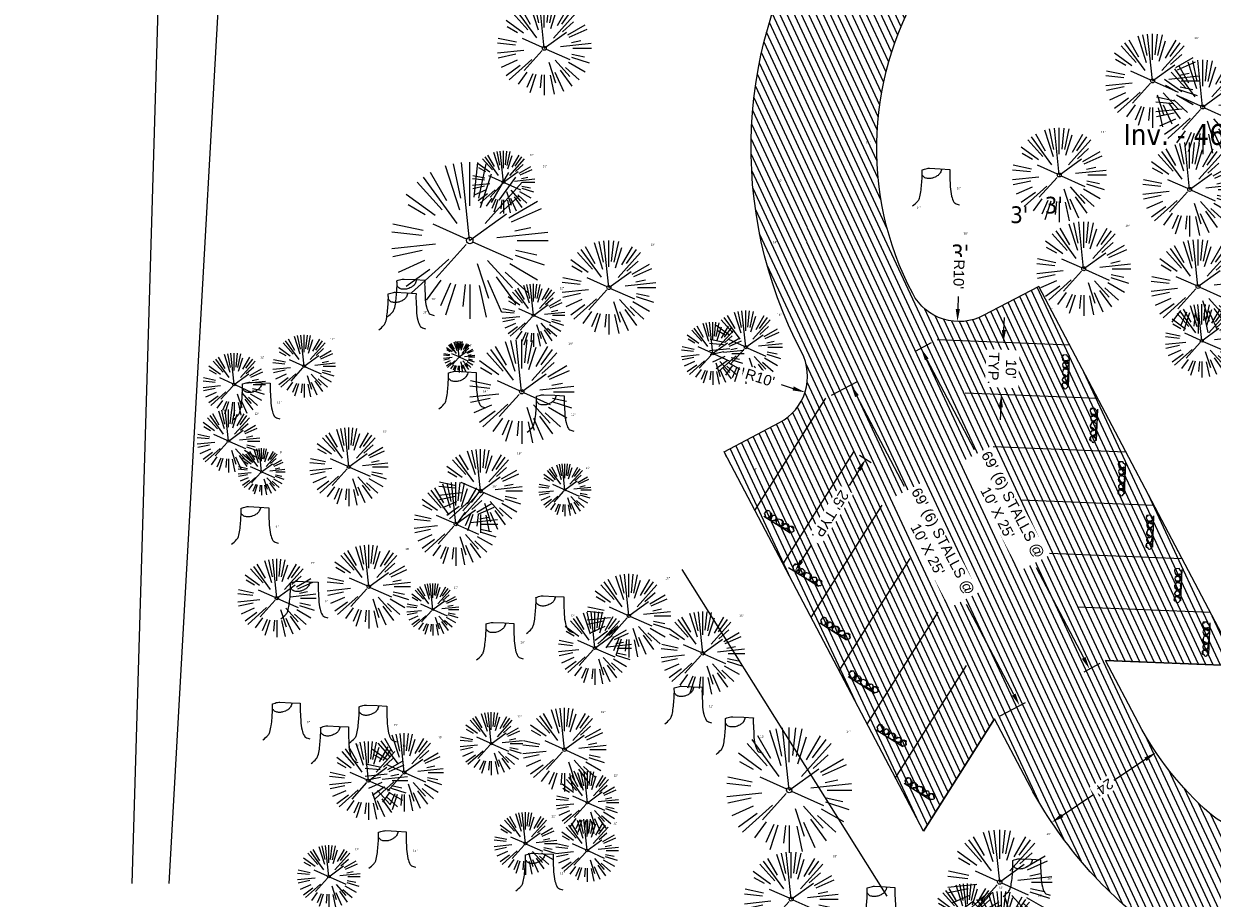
# Model space of a CAD drawing. Header units: feet. Extents: x 1133447 to 1140710, y 647622 to 649877.
# Tile 4 of 84: x 1134452 to 1134680, y 648229 to 648396. Entities that reach past the tile are written whole.
import ezdxf
from ezdxf import colors
from ezdxf.entities.mleader import LeaderData, LeaderLine
from ezdxf.lldxf.tags import DXFTag
from ezdxf.math import Vec2, Vec3

# ---------------------------------------------------------------- set-up
doc = ezdxf.new("R2010")
doc.units = ezdxf.units.FT
doc.header["$MEASUREMENT"] = 0
for name, color, linetype in [('-BARRIERROCK', 6, 'Continuous'), ('C-PRKG-ASPH', 8, 'Continuous'), ('C-PRKG-STRP', 136, 'Continuous'), ('C-PRKG-WHEL-STOP', 9, 'Continuous'), ('C-ROAD-ASPHALT', 1, 'Continuous'), ('G-TEXT-ST02', 2, 'Continuous'), ('G-XREF', 7, 'Continuous'), ('L-BARRIERROCK', 6, 'Continuous')]:
    doc.layers.add(name, color=color, linetype=linetype)
doc.layers.add('V-ANNO-TEXT', color=7, linetype='Continuous', lineweight=13, plot=False)
for name, color, linetype, lineweight in [('V-SITE-ROCK', 8, 'Continuous', 18), ('V-SITE-VEGE', 8, 'Continuous', 18), ('V-SITE-VEGE-TEXT', 8, 'Continuous', 18), ('V-UTIL-POWR-LINE-UNDR', 8, 'EXIST_PROP POWER UNDERGROUND LINE 1', 15)]:
    doc.layers.add(name, color=color, linetype=linetype, lineweight=lineweight)
doc.styles.add('Normal', font='arial.ttf', dxfattribs={"height": 0.1})
doc.styles.add('SEI Annotative', font='tahoma.ttf', dxfattribs={"height": 0.1})
doc.styles.add('SEI-Dim & Leader', font='tahoma.ttf')
doc.styles.get("Standard").update_dxf_attribs({"font": 'arial.ttf'})
tags = doc.linetypes.add('EXIST_PROP POWER UNDERGROUND LINE 1', pattern='A,1.5,-0.2,["P-UG",Standard,S=0.08,R=0,X=-0.1,Y=-0.04],-0.3', length=2).pattern_tags.tags
tags[6] = DXFTag(74, 10)
doc.dimstyles.new('OA_Plan - LDVP', dxfattribs={"dimscale": 20, "dimtxt": 0.1, "dimasz": 0.12, "dimexe": 0.0625, "dimexo": 0.0625, "dimgap": 0.03, "dimtad": 0, "dimdsep": 46, "dimtxsty": 'Normal', "dimcen": 0, "dimclrd": 256, "dimclre": 256, "dimclrt": 256, "dimadec": 4, "dimazin": 2, "dimtfac": 1, "dimtofl": 0, "dimtmove": 0, "dimatfit": 3, "dimfxl": 1, "dimtfill": 1, "dimtolj": 1, "dimtzin": 0, "dimlwd": -1, "dimlwe": -1, "dimarcsym": 0})
doc.dimstyles.new('Plan', dxfattribs={"dimscale": 20, "dimtxt": 0.1, "dimasz": 0.12, "dimexe": 0.0625, "dimexo": 0.0625, "dimgap": 0.08, "dimtad": 0, "dimdec": 0, "dimzin": 0, "dimdsep": 46, "dimtxsty": 'Normal', "dimcen": 0, "dimclrd": 256, "dimclre": 256, "dimclrt": 256, "dimaunit": 1, "dimadec": 4, "dimazin": 0, "dimtfac": 1, "dimtdec": 0, "dimtofl": 0, "dimtmove": 0, "dimatfit": 3, "dimfxl": 1, "dimtfill": 1, "dimtolj": 1, "dimtzin": 0, "dimlwd": -1, "dimlwe": -1, "dimarcsym": 0})

# ---------------------------------------------------------------- blocks, each defined once
blk = doc.blocks.new('V-SITE-VEGE-Coniferious Tree 2')
at = {"color": 0, "linetype": 'ByBlock'}
for p, q in [((-0.0626, 0.1926), (-0.1545, 0.4755)), ((-0.0575, 0.2704), (-0.104, 0.4891)), ((-0.0003, 0.0026), (-0.0523, 0.4973)), ((0, 0.2219), (0, 0.5)), ((0.0289, 0.2753), (0.0522, 0.4973)), ((0.0572, 0.2693), (0.1039, 0.4891)), ((-0.0791, 0.1089), (-0.2939, 0.4045)), ((-0.146, 0.2528), (-0.25, 0.433)), ((0.0685, 0.211), (0.1382, 0.4256)), ((0.1391, 0.2411), (0.25, 0.433)), ((0.1869, 0.2573), (0.2939, 0.4045)), ((-0.1757, 0.1951), (-0.3346, 0.3716)), ((0.0978, 0.1086), (0.3345, 0.3716)), ((-0.2201, 0.1599), (-0.4046, 0.2939)), ((0.192, 0.1729), (0.3116, 0.2806)), ((0.2488, 0.1436), (0.433, 0.25)), ((-0.2844, 0.1642), (-0.3931, 0.227)), ((-0.0009, -0.0007), (0.235, 0.1707)), ((0.2659, 0.1184), (0.4568, 0.2034)), ((-0.2961, 0.0629), (-0.4891, 0.1039)), ((-0.0199, 0.0089), (-0.2319, 0.1032)), ((0.2873, 0.0611), (0.3885, 0.0826)), ((-0.306, 0.0322), (-0.4973, 0.0523)), ((0.1731, 0.0182), (0.4972, 0.0523)), ((0.3025, 0), (0.5, 0)), ((-0.2183, -0.0229), (-0.4973, -0.0523)), ((-0.3022, -0.0642), (-0.4891, -0.1039)), ((-0.023, -0.0255), (-0.2138, -0.2374)), ((0.0185, -0.0083), (0.272, -0.1211)), ((0.2936, -0.0624), (0.4274, -0.0908)), ((-0.2881, -0.1283), (-0.4568, -0.2034)), ((-0.132, -0.1189), (-0.3716, -0.3346)), ((0.0478, -0.1473), (0.1192, -0.3671)), ((0.1144, -0.1271), (0.2718, -0.3019)), ((0.2555, -0.1475), (0.433, -0.25)), ((0.2891, -0.094), (0.4755, -0.1545)), ((-0.2545, -0.1849), (-0.4046, -0.2939)), ((0.2254, -0.2029), (0.3716, -0.3346)), ((-0.1843, -0.2536), (-0.2767, -0.3808)), ((-0.1214, -0.2725), (-0.1856, -0.4168)), ((-0.091, -0.2799), (-0.1545, -0.4755)), ((-0.0297, -0.2818), (-0.0443, -0.4216)), ((0, -0.2818), (0, -0.5)), ((0.061, -0.2873), (0.1039, -0.4891)), ((0.1131, -0.2541), (0.2033, -0.4568)), ((0.1689, -0.2325), (0.2939, -0.4045))]:
    blk.add_line(p, q, dxfattribs=at)
blk.add_circle((0, 0), 0.0208)
blk = doc.blocks.new('V-SITE-VEGE-Stump')
for points in [[(-0.1229, -0.0143, 0.052613), (-0.0986, 0.0077, 0.106195), (-0.0905, 0.0219, 0.044862), (-0.0837, 0.0527, 0.020074), (-0.0776, 0.1229, 0.011675), (-0.0773, 0.1364, 0.007866), (-0.0776, 0.1565)], [(-0.0776, 0.1565, -0.027668), (-0.0534, 0.1634, -0.067978), (-0.0432, 0.1643), (0.0086, 0.1616), (0.054, 0.1591)], [(0.0151, 0.1613, -0.082864), (0.0081, 0.142, -0.111324), (-0.0021, 0.1306, -0.039313), (-0.0159, 0.1223, -0.049197), (-0.028, 0.1177, -0.066002), (-0.0447, 0.1155, -0.070187), (-0.0604, 0.1177, -0.114859), (-0.0685, 0.1223, -0.075938), (-0.0773, 0.1332)], [(0.054, 0.1591, 0.004334), (0.0538, 0.1369, 0.008344), (0.054, 0.1254), (0.0561, 0.0762, 0.046252), (0.0624, 0.0317, 0.069625), (0.0733, 0.0038, 0.149725), (0.0794, -0.002, 0.058523), (0.0992, -0.0091)]]:
    blk.add_lwpolyline(points, format="xyb")
blk = doc.blocks.new('_Open90')
at = {"color": 0, "linetype": 'ByBlock', "lineweight": -2}
for p, q in [((0, 0), (-1, 0)), ((-0.5, 0.5), (0, 0)), ((0, 0), (-0.5, -0.5))]:
    blk.add_line(p, q, dxfattribs=at)
blk = doc.blocks.new("3'_BarrierRock")
at = {"layer": '-BARRIERROCK', "flags": 128}
for points in [[(7.8, -10.8), (15.4, -7), (15.3, 5.8), (15.5, 11.5), (12.6, 13.3), (9.6, 14), (7.9, 15.2), (5, 15.3), (1.2, 13.6), (-1.8, 12.3), (-4.7, 12.5), (-6.5, 12.8), (-9.7, 10.8), (-13.8, 6.6), (-15, 2.5), (-15.3, -0.6), (-14.5, -2.7), (-13.2, -4.4), (-11.7, -10.3), (-10.4, -14.6), (-7.8, -16.4), (-5.7, -17.4), (3.7, -16.3), (7.8, -10.8)], [(-9.7, -10.4), (-10.5, -7.4), (-11.7, -0.9), (-11.8, 1.4), (-12.2, 2.8), (-12.1, 4.3), (-10.7, 6.2), (-9.5, 7.1), (-8.1, 7.9), (-6.4, 9.3), (-4, 11), (-1.8, 12.3)], [(9, 12.6), (12.4, 11.2), (13.2, 9.4), (13.3, 7.7), (13.3, 5.8)]]:
    blk.add_lwpolyline(points, dxfattribs=at)
blk = doc.blocks.new("5'_BarrierRock")
at = {"layer": 'L-BARRIERROCK', "flags": 128}
for points in [[(4, 25), (-4, 23), (-11, 21), (-18, 20), (-22, 17), (-24, 10), (-26, 0), (-25, -3), (-27, -7), (-29, -10), (-29, -13), (-11, -25), (-9, -30), (-9, -32), (-9, -34), (-2, -35), (8, -32), (16, -30), (20, -27), (27, -19), (29, -9), (24, -6), (22, 2), (21, 6), (21, 11), (21, 15), (19, 19), (15, 22), (4, 25)], [(-24, -4), (-24, 1), (-22, 8), (-19, 13), (-14, 18), (-11, 20)], [(-20, 5), (-22, -3), (-21, -6), (-20, -9), (-17, -16), (-13, -19), (-7, -27), (-5, -29), (-3, -31), (-2, -31)], [(18, 11), (22, 2), (23, -6), (17, -14), (15, -18), (13, -23), (12, -26)]]:
    blk.add_lwpolyline(points, dxfattribs=at)
blk = doc.blocks.new('Wheel_Stop')
at = {"layer": 'Defpoints'}
blk.add_line((-36, 6.7), (36, 6.7), dxfattribs=at)
at = {"layer": 'L-BARRIERROCK'}
for name, p, xscale, yscale, zscale, rotation in [("3'_BarrierRock", (-29.4, -2.2), 0.4999999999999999, 0.4999999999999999, 0.4999999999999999, 185.0722838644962), ("5'_BarrierRock", (-14.2, -1.9), 0.25, 0.25, 0.25, 185.0722838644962), ("3'_BarrierRock", (2.7, -1), 0.4999999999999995, 0.4999999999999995, 0.4999999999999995, 145.0722838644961), ("5'_BarrierRock", (19.3, -0.8), 0.25, 0.25, 0.25, 225.0722838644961), ("5'_BarrierRock", (34, -0.2), 0.2499999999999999, 0.2499999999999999, 0.2499999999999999, 307.3245524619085)]:
    blk.add_blockref(name, p, dxfattribs=dict(at, xscale=xscale, yscale=yscale, zscale=zscale, rotation=rotation))
blk = doc.blocks.new('C_PBASE-PACTOLA_02403811')
at = {"layer": 'C-PRKG-STRP', "flags": 128}
for points in [[(1134652.31, 648334.49), (1134626.93, 648335.5)], [(1134657.68, 648324.27), (1134632.3, 648325.28)], [(1134592.12, 648302.86), (1134605.68, 648324.34)], [(1134597.49, 648292.64), (1134611.06, 648314.12)], [(1134663.06, 648314.04), (1134637.67, 648315.06)], [(1134668.43, 648303.82), (1134643.04, 648304.83)], [(1134602.86, 648282.42), (1134616.43, 648303.89)], [(1134608.23, 648272.19), (1134621.8, 648293.67)], [(1134673.8, 648293.6), (1134648.41, 648294.61)], [(1134679.17, 648283.38), (1134653.78, 648284.39)], [(1134613.6, 648261.97), (1134627.17, 648283.45)], [(1134618.97, 648251.75), (1134632.54, 648273.23)], [(1134684.54, 648273.16), (1134659.15, 648274.17)], [(1134624.34, 648241.53), (1134637.91, 648263.01)]]:
    blk.add_lwpolyline(points, dxfattribs=at)
at = {"layer": 'C-ROAD-ASPHALT'}
blk.add_lwpolyline([(1134641.75, 648097.24, -0.047459), (1134675.31, 648187.21, 0.35336), (1134666.8, 648223.94, -0.106181), (1134644.2, 648251.03), (1134637.91, 648263.01), (1134624.34, 648241.53), (1134586.21, 648314.11), (1134596.83, 648319.69, 0.414214), (1134601.03, 648333.19), (1134601.03, 648333.19, -0.272199), (1134605.1, 648418.24), (1134606.84, 648420.9, -0.102173), (1134622.24, 648436.38, 0.468797), (1134623.09, 648444.02, -0.039414), (1134613.59, 648455.57), (1134609.94, 648460.8, -0.104209), (1134568.35, 648558.72), (1134550.7, 648648.51, -0.01381), (1134546.06, 648676.18), (1134536.98, 648741.16, -0.094333), (1134542.66, 648856.22), (1134551.22, 648891.6, -0.010799), (1134557.39, 648914.9)], format="xyb", dxfattribs=at)
blk.add_lwpolyline([(1134661.5, 648419.81, 0.014736), (1134666.86, 648418.2, -0.257587), (1134708.62, 648377.98, -0.169842), (1134704.11, 648253.93), (1134702.88, 648250.78, -0.519754), (1134679.03, 648244.96, -0.092187), (1134665.45, 648262.19), (1134659.15, 648274.17), (1134684.54, 648273.16), (1134646.41, 648345.73), (1134635.78, 648340.15, -0.414214), (1134622.28, 648344.35, -0.272199), (1134625.18, 648405.1), (1134626.92, 648407.76, -0.340488)], format="xyb", close=True, dxfattribs=at)
at = {"layer": 'C-PRKG-WHEL-STOP', "zscale": 0.0833333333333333}
for p, xscale, yscale, rotation in [((1134651.55, 648329.51), 0.0833333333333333, 0.0833333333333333, 267.716887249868), ((1134656.92, 648319.29), 0.0833333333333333, 0.0833333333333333, 267.716887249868), ((1134662.29, 648309.07), 0.0833333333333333, 0.0833333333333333, 267.716887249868), ((1134596.64, 648300.67), -0.08333333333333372, 0.08333333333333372, 147.7168872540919), ((1134667.66, 648298.85), 0.0833333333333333, 0.0833333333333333, 267.716887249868), ((1134602.01, 648290.44), -0.08333333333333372, 0.08333333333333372, 147.7168872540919), ((1134673.04, 648288.63), 0.0833333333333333, 0.0833333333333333, 267.716887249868), ((1134607.39, 648280.22), -0.08333333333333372, 0.08333333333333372, 147.7168872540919), ((1134678.41, 648278.4), 0.0833333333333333, 0.0833333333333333, 267.716887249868), ((1134612.76, 648270), -0.08333333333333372, 0.08333333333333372, 147.7168872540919), ((1134618.13, 648259.78), -0.08333333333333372, 0.08333333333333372, 147.7168872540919), ((1134623.5, 648249.56), -0.08333333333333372, 0.08333333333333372, 147.7168872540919)]:
    blk.add_blockref('Wheel_Stop', p, dxfattribs=dict(at, xscale=xscale, yscale=yscale, rotation=rotation))
blk = doc.blocks.new('C_PHTCH-PACTOLA_02403811')
at = {"layer": 'C-PRKG-ASPH'}
h = blk.add_hatch(dxfattribs=at)
h.set_pattern_fill('ANSI31', color=256, scale=10, angle=70)
edge = h.paths.add_edge_path(flags=16)
edge.add_arc((1135093.57, 648760.36), 542, 143.5704, 153.2664, ccw=False)
edge.add_arc((1135093.57, 648760.36), 542, 133.8743, 143.5704, ccw=False)
edge.add_line((1134717.92, 649151.06), (1134791.74, 649222.04))
edge.add_arc((1134924.81, 649083.64), 192, 124.3358, 133.8743, ccw=False)
edge.add_line((1134816.52, 649242.18), (1134837.54, 649256.54))
edge.add_arc((1134886.61, 649184.7), 87, 64.8666, 124.3358, ccw=False)
edge.add_line((1134923.57, 649263.47), (1134945.86, 649253.01))
edge.add_arc((1134736.9, 648807.59), 492, 56.4591, 64.8666, ccw=False)
edge.add_line((1135008.74, 649217.67), (1135070.9, 649176.46))
edge.add_arc((1135036.64, 649124.78), 62, -10.868, 56.4591, ccw=False)
edge.add_line((1135097.53, 649113.09), (1135091.83, 649083.4))
edge.add_arc((1135001.48, 649100.74), 92, 337.8486, 349.132, ccw=False)
edge.add_line((1135086.69, 649066.05), (1135029.44, 648925.41))
edge.add_arc((1134573.75, 649110.92), 492, 335.736, 337.8486, ccw=False)
edge.add_line((1135022.29, 648908.74), (1134970.11, 648792.98))
edge.add_line((1134970.11, 648792.98), (1134955.07, 648759.62))
edge.add_arc((1134506.53, 648961.81), 492, 331.3466, 335.736, ccw=False)
edge.add_line((1134938.28, 648725.89), (1134902.77, 648660.9))
edge.add_arc((1134778.16, 648728.99), 142, 305.9573, 331.3466, ccw=False)
edge.add_line((1134861.54, 648614.05), (1134757.48, 648538.57))
edge.add_arc((1134835.58, 648430.91), 133, 125.9573, 166.4172)
edge.add_arc((1134672.28, 648470.36), 35, 244.1086, 346.4172, ccw=False)
edge.add_arc((1134691.46, 648509.91), 78.96, 214.9055, 244.1168, ccw=False)
edge.add_line((1134626.71, 648464.73), (1134623.06, 648469.96))
edge.add_arc((1134821.51, 648608.47), 242, 191.1168, 214.9138, ccw=False)
edge.add_line((1134584.05, 648561.81), (1134566.4, 648651.59))
edge.add_arc((1135049.17, 648746.46), 492, 187.9519, 191.1168, ccw=False)
edge.add_line((1134561.9, 648678.39), (1134552.83, 648743.38))
edge.add_arc((1134842.02, 648783.77), 292, 166.3961, 187.9519, ccw=False)
edge.add_line((1134558.21, 648852.45), (1134566.77, 648887.84))
edge.add_arc((1135093.57, 648760.36), 542, 158.0478, 166.3961, ccw=False)
edge.add_arc((1135093.57, 648760.36), 542, 153.2664, 158.0478, ccw=False)
edge = h.paths.add_edge_path()
edge.add_line((1134664.93, 648091.02), (1134641.75, 648097.24))
edge.add_arc((1135131.44, 647965.88), 507, 154.1155, 164.9841, ccw=False)
edge.add_arc((1135131.44, 647965.88), 507, 153.4315, 154.1155, ccw=False)
edge.add_arc((1134241.51, 648410.91), 488, 333.4315, 338.6384)
edge.add_line((1134695.99, 648233.15), (1134704.11, 648253.93))
edge.add_arc((1134529.03, 648322.41), 188, 338.6384, 377.1955)
edge.add_arc((1134651.31, 648360.25), 60, 17.1955, 74.9727)
edge.add_line((1134666.86, 648418.2), (1134661.5, 648419.81))
edge.add_arc((1134691.49, 648509.95), 95, 223.9419, 251.5981, ccw=False)
edge.add_arc((1134691.54, 648509.98), 95.06, 214.9166, 223.9393, ccw=False)
edge.add_line((1134613.59, 648455.57), (1134609.94, 648460.8))
edge.add_arc((1134821.51, 648608.47), 258, 191.1168, 214.9138, ccw=False)
edge.add_line((1134568.35, 648558.72), (1134550.7, 648648.51))
edge.add_arc((1135049.17, 648746.46), 508, 187.9519, 191.1168, ccw=False)
edge.add_line((1134546.06, 648676.18), (1134536.98, 648741.16))
edge.add_arc((1134842.02, 648783.77), 308, 166.3961, 187.9519, ccw=False)
edge.add_line((1134542.66, 648856.22), (1134551.22, 648891.6))
edge.add_arc((1135093.57, 648760.36), 558, 163.9213, 166.3961, ccw=False)
edge.add_arc((1134538.18, 648920.44), 20, 343.9213, 402.7699)
edge.add_line((1134552.86, 648934.02), (1134533.45, 648955.01))
edge.add_arc((1135093.57, 648760.36), 592.98, 146.01874, 160.8371, ccw=False)
edge.add_line((1134601.86, 649091.79), (1134616.58, 649064.03))
edge.add_arc((1134621, 649066.38), 5, 207.9516, 327.0741)
edge.add_arc((1135093.57, 648760.36), 558, 133.8743, 147.0741, ccw=False)
edge.add_line((1134706.83, 649162.6), (1134780.65, 649233.58))
edge.add_arc((1134924.81, 649083.64), 208, 124.3358, 133.8743, ccw=False)
edge.add_line((1134807.49, 649255.39), (1134828.52, 649269.75))
edge.add_arc((1134886.61, 649184.7), 103, 64.8666, 124.3358, ccw=False)
edge.add_line((1134930.36, 649277.95), (1134952.66, 649267.49))
edge.add_arc((1134736.9, 648807.59), 508, 56.4591, 64.8666, ccw=False)
edge.add_line((1135017.58, 649231), (1135079.74, 649189.8))
edge.add_arc((1135036.64, 649124.78), 78, -10.868, 56.4591, ccw=False)
edge.add_line((1135113.25, 649110.08), (1135107.54, 649080.38))
edge.add_arc((1135001.48, 649100.74), 108, 337.8486, 349.132, ccw=False)
edge.add_line((1135101.51, 649060.02), (1135044.25, 648919.38))
edge.add_arc((1134573.75, 649110.92), 508, 335.736, 337.8486, ccw=False)
edge.add_line((1135036.87, 648902.16), (1134969.66, 648753.05))
edge.add_arc((1134506.53, 648961.81), 508, 331.3466, 335.736, ccw=False)
edge.add_line((1134952.32, 648718.22), (1134916.81, 648653.23))
edge.add_arc((1134778.16, 648728.99), 158, 305.9573, 331.3466, ccw=False)
edge.add_line((1134870.94, 648601.1), (1134766.88, 648525.62))
edge.add_arc((1134835.58, 648430.91), 117, 125.9573, 162.2649)
edge.add_arc((1134752.71, 648457.41), 30, 162.2649, 196.8024)
edge.add_arc((1134835.58, 648430.91), 113, 170.9217, 197.5477)
edge.add_line((1134727.84, 648396.84), (1134731.16, 648386.32))
edge.add_arc((1134529.03, 648322.41), 212, 11.3401, 17.5477, ccw=False)
edge.add_arc((1134529.06, 648322.4), 211.97, -20.6491, 11.3422, ccw=False)
edge.add_arc((1134759.87, 648235.31), 34.72, 159.1872, 239.4136)
edge.add_line((1134742.2, 648205.42), (1134709.51, 648185.7))
edge.add_line((1134709.51, 648185.7), (1134699, 648181.01))
edge.add_arc((1135131.44, 647965.88), 483, 153.5512, 164.9841)
h = blk.add_hatch(dxfattribs=at)
h.set_pattern_fill('ANSI31', color=256, scale=10, angle=70)
edge = h.paths.add_edge_path()
edge.add_arc((1134648.32, 648200.31), 30, 334.1155, 411.9609)
edge.add_arc((1134718.56, 648290.1), 84, 207.7169, 231.9609, ccw=False)
edge.add_line((1134644.2, 648251.03), (1134637.91, 648263.01))
edge.add_line((1134637.91, 648263.01), (1134624.34, 648241.53))
edge.add_line((1134624.34, 648241.53), (1134586.21, 648314.11))
edge.add_line((1134586.21, 648314.11), (1134596.83, 648319.69))
edge.add_arc((1134592.18, 648328.54), 10, 297.7169, 387.7169)
edge.add_arc((1134675.4, 648372.26), 84, 146.8092, 207.7169, ccw=False)
edge.add_line((1134605.1, 648418.24), (1134606.84, 648420.9))
edge.add_arc((1134652.03, 648391.34), 54, 123.4738, 146.8092, ccw=False)
edge.add_arc((1134619.49, 648440.55), 5, 303.4738, 403.9421)
edge.add_arc((1134691.49, 648509.95), 95, 223.9419, 251.5981)
edge.add_arc((1134652.03, 648391.34), 30, 71.5955, 146.8092)
edge.add_arc((1134675.67, 648372.32), 60.27, 143.9761, 207.6478)
edge.add_arc((1134631.13, 648349), 10, 207.7169, 297.7169)
edge.add_line((1134635.78, 648340.15), (1134646.41, 648345.73))
edge.add_line((1134646.41, 648345.73), (1134684.54, 648273.16))
edge.add_line((1134684.54, 648273.16), (1134659.15, 648274.17))
edge.add_line((1134659.15, 648274.17), (1134665.45, 648262.19))
edge.add_arc((1134718.56, 648290.1), 60, 207.7169, 228.7851)
edge.add_arc((1134688.91, 648256.25), 15, 228.7851, 338.6384)
edge.add_line((1134702.88, 648250.78), (1134695.99, 648233.15))
edge.add_arc((1134241.51, 648410.91), 488, 333.4315, 338.6384, ccw=False)
edge.add_arc((1135131.44, 647965.88), 507, 153.4315, 154.1155)
blk = doc.blocks.new('*D386')
at = {"layer": 'Defpoints', "color": 0, "transparency": 16777216}
for p in [(1134610.5, 648326.87), (1134605.68, 648324.34), (1134637.91, 648263.01)]:
    blk.add_point(p, dxfattribs=at)
at = {"layer": 'G-TEXT-ST02', "transparency": 16777216}
for p, q in [((1134606.79, 648324.92), (1134611.61, 648327.45)), ((1134611.62, 648324.74), (1134620.66, 648307.54)), ((1134641.61, 648267.66), (1134632.57, 648284.86)), ((1134639.01, 648263.59), (1134643.83, 648266.12))]:
    blk.add_line(p, q, dxfattribs=at)
for points in [[(1134611.97, 648324.93), (1134611.26, 648324.56), (1134610.5, 648326.87)], [(1134641.96, 648267.85), (1134641.26, 648267.48), (1134642.73, 648265.54)]]:
    blk.add_solid(points, dxfattribs=at)
at = {"layer": 'G-TEXT-ST02', "transparency": 16777216, "insert": (1134626.61, 648296.2), "char_height": 2, "attachment_point": 5, "rotation": 297.7169, "style": 'Normal', "bg_fill": 3, "box_fill_scale": 1.25, "bg_fill_color": 256, "bg_fill_true_color": 13158600, "bg_fill_transparency": 0}
blk.add_mtext("\\A1;69' (6) STALLS @\\P10' X 25'", dxfattribs=at)
blk = doc.blocks.new('*D387')
at = {"layer": 'Defpoints', "color": 0, "transparency": 16777216}
for p in [(1134626.93, 648335.5), (1134656.08, 648272.55), (1134659.15, 648274.17)]:
    blk.add_point(p, dxfattribs=at)
at = {"layer": 'G-TEXT-ST02', "transparency": 16777216}
for p, q in [((1134625.82, 648334.92), (1134622.75, 648333.3)), ((1134624.98, 648331.76), (1134634.01, 648314.56)), ((1134654.97, 648274.68), (1134645.93, 648291.88)), ((1134658.05, 648273.59), (1134654.98, 648271.97))]:
    blk.add_line(p, q, dxfattribs=at)
for points in [[(1134625.33, 648331.95), (1134624.62, 648331.58), (1134623.86, 648333.89)], [(1134655.32, 648274.86), (1134654.61, 648274.49), (1134656.08, 648272.55)]]:
    blk.add_solid(points, dxfattribs=at)
at = {"layer": 'G-TEXT-ST02', "transparency": 16777216, "insert": (1134639.97, 648303.22), "char_height": 2, "attachment_point": 5, "rotation": 297.7169, "style": 'Normal', "bg_fill": 3, "box_fill_scale": 1.25, "bg_fill_color": 256, "bg_fill_true_color": 13158600, "bg_fill_transparency": 0}
blk.add_mtext("\\A1;69' (6) STALLS @\\P10' X 25'", dxfattribs=at)
blk = doc.blocks.new('*D388')
at = {"layer": 'Defpoints', "color": 0, "transparency": 16777216}
for p in [(1134639.62, 648334.99), (1134639.22, 648325), (1134639.22, 648325)]:
    blk.add_point(p, dxfattribs=at)
at = {"layer": 'G-TEXT-ST02', "transparency": 16777216}
for p, q in [((1134639.72, 648337.39), (1134639.81, 648339.79)), ((1134639.13, 648322.6), (1134639.03, 648320.21))]:
    blk.add_line(p, q, dxfattribs=at)
for points in [[(1134639.32, 648337.41), (1134640.12, 648337.38), (1134639.62, 648334.99)], [(1134638.73, 648322.62), (1134639.53, 648322.59), (1134639.22, 648325)]]:
    blk.add_solid(points, dxfattribs=at)
at = {"layer": 'G-TEXT-ST02', "transparency": 16777216, "insert": (1134639.42, 648330), "char_height": 2, "attachment_point": 5, "rotation": 267.7169, "style": 'Normal', "bg_fill": 3, "box_fill_scale": 1.25, "bg_fill_color": 256, "bg_fill_true_color": 13158600, "bg_fill_transparency": 0}
blk.add_mtext("\\A1;10'\\PTYP.", dxfattribs=at)
blk = doc.blocks.new('*D389')
at = {"layer": 'Defpoints', "color": 0, "transparency": 16777216}
for p in [(1134611.06, 648314.12), (1134597.49, 648292.64), (1134599.74, 648291.21)]:
    blk.add_point(p, dxfattribs=at)
at = {"layer": 'G-TEXT-ST02', "transparency": 16777216}
for p, q in [((1134612.11, 648313.45), (1134614.37, 648312.02)), ((1134612.03, 648310.66), (1134610.13, 648307.66)), ((1134601.02, 648293.24), (1134602.92, 648296.25)), ((1134598.54, 648291.97), (1134600.8, 648290.55))]:
    blk.add_line(p, q, dxfattribs=at)
for points in [[(1134611.69, 648310.88), (1134612.37, 648310.45), (1134613.31, 648312.69)], [(1134600.69, 648293.46), (1134601.36, 648293.03), (1134599.74, 648291.21)]]:
    blk.add_solid(points, dxfattribs=at)
at = {"layer": 'G-TEXT-ST02', "transparency": 16777216, "insert": (1134606.53, 648301.95), "char_height": 2, "attachment_point": 5, "rotation": 237.7169, "style": 'Normal', "bg_fill": 3, "box_fill_scale": 1.25, "bg_fill_color": 256, "bg_fill_true_color": 13158600, "bg_fill_transparency": 0}
blk.add_mtext("\\A1;25' TYP.", dxfattribs=at)
blk = doc.blocks.new('*D433')
at = {"layer": 'Defpoints', "color": 0, "transparency": 16777216}
for p in [(1134668.78, 648256.6), (1134648.87, 648243.2), (1134648.87, 648243.2)]:
    blk.add_point(p, dxfattribs=at)
at = {"layer": 'G-TEXT-ST02', "transparency": 16777216}
for p, q in [((1134666.79, 648255.26), (1134660.75, 648251.19)), ((1134650.86, 648244.54), (1134656.91, 648248.61))]:
    blk.add_line(p, q, dxfattribs=at)
for points in [[(1134666.57, 648255.59), (1134667.01, 648254.93), (1134668.78, 648256.6)], [(1134650.64, 648244.87), (1134651.09, 648244.21), (1134648.87, 648243.2)]]:
    blk.add_solid(points, dxfattribs=at)
at = {"layer": 'G-TEXT-ST02', "transparency": 16777216, "insert": (1134658.83, 648249.9), "char_height": 2, "attachment_point": 5, "rotation": 213.9355, "style": 'Normal', "bg_fill": 3, "box_fill_scale": 1.25, "bg_fill_color": 256, "bg_fill_true_color": 13158600, "bg_fill_transparency": 0}
blk.add_mtext("\\A1;24'", dxfattribs=at)
blk = doc.blocks.new('*D501')
at = {"layer": 'Defpoints', "color": 0, "transparency": 16777216}
blk.add_point((1134630.85, 648339.01), dxfattribs=at)
at = {"layer": 'G-TEXT-ST02', "transparency": 16777216}
blk.add_line((1134630.98, 648343.81), (1134630.91, 648341.41), dxfattribs=at)
blk.add_solid([(1134630.51, 648341.42), (1134631.31, 648341.4), (1134630.85, 648339.01)], dxfattribs=at)
at = {"layer": 'G-TEXT-ST02', "transparency": 16777216, "insert": (1134631.11, 648348.06), "char_height": 2, "attachment_point": 5, "rotation": 268.3558, "style": 'Normal', "bg_fill": 3, "box_fill_scale": 1.25, "bg_fill_color": 256, "bg_fill_true_color": 13158600, "bg_fill_transparency": 0}
blk.add_mtext("\\A1;R10'", dxfattribs=at)
at = {"layer": 'Defpoints', "color": 0, "transparency": 16777216}
blk.add_point((1134631.13, 648349), dxfattribs=at)
blk = doc.blocks.new('*D502')
at = {"layer": 'Defpoints', "color": 0, "transparency": 16777216}
blk.add_point((1134601.7, 648325.48), dxfattribs=at)
at = {"layer": 'G-TEXT-ST02', "transparency": 16777216}
blk.add_line((1134597.13, 648326.95), (1134599.42, 648326.22), dxfattribs=at)
blk.add_solid([(1134599.54, 648326.6), (1134599.3, 648325.84), (1134601.7, 648325.48)], dxfattribs=at)
at = {"layer": 'G-TEXT-ST02', "transparency": 16777216, "insert": (1134593.08, 648328.25), "char_height": 2, "attachment_point": 5, "rotation": 342.2059, "style": 'Normal', "bg_fill": 3, "box_fill_scale": 1.25, "bg_fill_color": 256, "bg_fill_true_color": 13158600, "bg_fill_transparency": 0}
blk.add_mtext("\\A1;R10'", dxfattribs=at)
at = {"layer": 'Defpoints', "color": 0, "transparency": 16777216}
blk.add_point((1134592.18, 648328.54), dxfattribs=at)
blk = doc.blocks.new('C_XBASE-PACTOLA_02403811')
at = {"layer": 'V-SITE-VEGE', "lineweight": 18, "flags": 128}
blk.add_lwpolyline([(1134617.37, 648229.08), (1134578.24, 648291.58)], dxfattribs=at)
at = {"layer": 'V-SITE-VEGE', "linetype": 'Continuous', "lineweight": 18, "flags": 128}
blk.add_lwpolyline([(1134617.37, 648229.08), (1134578.24, 648291.58)], dxfattribs=at)
at = {"layer": 'V-UTIL-POWR-LINE-UNDR', "flags": 128}
for points in [[(1134480.13, 648231.49), (1134495, 648496.17), (1134496.35, 648566.44), (1134464.63, 648641.53), (1134459.68, 648691.6), (1134473.79, 648747.28), (1134487.67, 648772.88), (1134492.62, 648802.57), (1134496.09, 648841.02), (1134500.8, 648860.32), (1134494.59, 648928.38), (1134495.61, 649027.12), (1134495.96, 649106.74), (1134599.22, 649131.5), (1134637.55, 649168.54), (1134656.34, 649214.88), (1134694.64, 649279.09), (1134746.48, 649319.73), (1134803.11, 649342.85), (1134848.62, 649349.48), (1134877.8, 649337.9), (1134908.97, 649315.13), (1134965.72, 649315.53), (1135021.66, 649297.83), (1135074.57, 649267.3), (1135109.81, 649210.95), (1135119.86, 649164.36), (1135144.6, 649102.15)], [(1134473.06, 648231.49), (1134478.46, 648413.9), (1134486.34, 648507.97), (1134488, 648563.71), (1134458.97, 648637.48), (1134452.33, 648694.36), (1134469.76, 648757.01), (1134484.27, 648785.6), (1134490.08, 648837.1), (1134491.32, 648874.4), (1134488.84, 648928), (1134492.85, 649108.17)]]:
    blk.add_lwpolyline(points, dxfattribs=at)
at = {"layer": 'V-SITE-VEGE'}
for name, p, xscale, yscale, zscale in [('V-SITE-VEGE-Coniferious Tree 2', (1134551.85, 648391.29), 17.99978256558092, 17.99978256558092, 17.99978256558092), ('V-SITE-VEGE-Coniferious Tree 2', (1134668.14, 648385.05), 17.99978256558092, 17.99978256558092, 17.99978256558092), ('V-SITE-VEGE-Coniferious Tree 2', (1134677.72, 648380.05), 17.99978256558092, 17.99978256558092, 17.99978256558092), ('V-SITE-VEGE-Coniferious Tree 2', (1134650.31, 648367.05), 17.99978256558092, 17.99978256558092, 17.99978256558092), ('V-SITE-VEGE-Coniferious Tree 2', (1134675.23, 648364.28), 17.99978256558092, 17.99978256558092, 17.99978256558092), ('V-SITE-VEGE-Coniferious Tree 2', (1134537.59, 648354.52), 29.99963760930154, 29.99963760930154, 29.99963760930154), ('V-SITE-VEGE-Stump', (1134627.21, 648361.71), 40.31522404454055, 40.31522404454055, 40.31522404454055), ('V-SITE-VEGE-Coniferious Tree 2', (1134654.97, 648349.11), 17.99978256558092, 17.99978256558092, 17.99978256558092), ('V-SITE-VEGE-Coniferious Tree 2', (1134564.2, 648345.51), 17.99978256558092, 17.99978256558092, 17.99978256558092), ('V-SITE-VEGE-Coniferious Tree 2', (1134676.83, 648345.72), 17.99978256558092, 17.99978256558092, 17.99978256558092), ('V-SITE-VEGE-Stump', (1134526.81, 648340.52), 40.31522404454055, 40.31522404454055, 40.31522404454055), ('V-SITE-VEGE-Stump', (1134525.15, 648337.99), 40.31522404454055, 40.31522404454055, 40.31522404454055), ('V-SITE-VEGE-Coniferious Tree 2', (1134590.38, 648334.11), 13.99983088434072, 13.99983088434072, 13.99983088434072), ('V-SITE-VEGE-Coniferious Tree 2', (1134677.55, 648335.33), 13.99983088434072, 13.99983088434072, 13.99983088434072), ('V-SITE-VEGE-Coniferious Tree 2', (1134547.53, 648325.59), 19.99975840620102, 19.99975840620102, 19.99975840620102), ('V-SITE-VEGE-Stump', (1134536.65, 648322.87), 40.31522404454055, 40.31522404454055, 40.31522404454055), ('V-SITE-VEGE-Stump', (1134497.28, 648320.78), 40.31522404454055, 40.31522404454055, 40.31522404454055), ('V-SITE-VEGE-Stump', (1134553.5, 648318.4), 40.31522404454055, 40.31522404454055, 40.31522404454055), ('V-SITE-VEGE-Coniferious Tree 2', (1134514.48, 648311.22), 14.99981880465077, 14.99981880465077, 14.99981880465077), ('V-SITE-VEGE-Coniferious Tree 2', (1134497.8, 648310.28), 8.999891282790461, 8.999891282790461, 8.999891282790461), ('V-SITE-VEGE-Coniferious Tree 2', (1134555.78, 648306.81), 9.999879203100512, 9.999879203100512, 9.999879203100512), ('V-SITE-VEGE-Stump', (1134497.01, 648296.99), 40.31522404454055, 40.31522404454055, 40.31522404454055), ('V-SITE-VEGE-Coniferious Tree 2', (1134500.72, 648286.11), 14.99981880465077, 14.99981880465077, 14.99981880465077), ('V-SITE-VEGE-Stump', (1134506.46, 648282.72), 40.31522404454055, 40.31522404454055, 40.31522404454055), ('V-SITE-VEGE-Coniferious Tree 2', (1134530.54, 648283.93), 9.999879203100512, 9.999879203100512, 9.999879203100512), ('V-SITE-VEGE-Stump', (1134553.39, 648279.93), 40.31522404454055, 40.31522404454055, 40.31522404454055), ('V-SITE-VEGE-Stump', (1134543.84, 648274.85), 40.31522404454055, 40.31522404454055, 40.31522404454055), ('V-SITE-VEGE-Coniferious Tree 2', (1134561.53, 648276.54), 13.99983088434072, 13.99983088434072, 13.99983088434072), ('V-SITE-VEGE-Stump', (1134579.83, 648262.63), 40.31522404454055, 40.31522404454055, 40.31522404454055), ('V-SITE-VEGE-Stump', (1134503.02, 648259.58), 40.31522404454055, 40.31522404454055, 40.31522404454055), ('V-SITE-VEGE-Stump', (1134519.58, 648259.02), 40.31522404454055, 40.31522404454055, 40.31522404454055), ('V-SITE-VEGE-Stump', (1134589.64, 648256.8), 40.31522404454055, 40.31522404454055, 40.31522404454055), ('V-SITE-VEGE-Stump', (1134512.22, 648255.06), 40.31522404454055, 40.31522404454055, 40.31522404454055), ('V-SITE-VEGE-Coniferious Tree 2', (1134518.23, 648251.19), 14.99981880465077, 14.99981880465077, 14.99981880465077), ('V-SITE-VEGE-Coniferious Tree 2', (1134525.09, 648252.76), 14.99981880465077, 14.99981880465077, 14.99981880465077), ('V-SITE-VEGE-Stump', (1134523.27, 648235), 40.31522404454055, 40.31522404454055, 40.31522404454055), ('V-SITE-VEGE-Coniferious Tree 2', (1134638.92, 648231.79), 19.99975840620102, 19.99975840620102, 19.99975840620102), ('V-SITE-VEGE-Stump', (1134551.38, 648230.69), 40.31522404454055, 40.31522404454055, 40.31522404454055), ('V-SITE-VEGE-Coniferious Tree 2', (1134599.06, 648228.53), 17.99978256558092, 17.99978256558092, 17.99978256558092), ('V-SITE-VEGE-Stump', (1134644.56, 648229.63), 40.31522404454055, 40.31522404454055, 40.31522404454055), ('V-SITE-VEGE-Coniferious Tree 2', (1134632.74, 648224.51), 13.99983088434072, 13.99983088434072, 13.99983088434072), ('V-SITE-VEGE-Stump', (1134616.72, 648224.36), 40.31522404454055, 40.31522404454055, 40.31522404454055)]:
    blk.add_blockref(name, p, dxfattribs=dict(at, xscale=xscale, yscale=yscale, zscale=zscale))
at = {"layer": 'V-SITE-VEGE', "rotation": 8.537736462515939e-07}
for p, xscale, yscale, zscale in [((1134544.06, 648365.66), 11.99985504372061, 11.99985504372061, 11.99985504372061), ((1134549.79, 648340.2), 11.99985504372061, 11.99985504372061, 11.99985504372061), ((1134584.05, 648332.91), 11.99985504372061, 11.99985504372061, 11.99985504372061), ((1134505.93, 648330.46), 11.99985504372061, 11.99985504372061, 11.99985504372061), ((1134535.57, 648332.24), 5.999927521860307, 5.999927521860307, 5.999927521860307), ((1134492.57, 648326.98), 11.99985504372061, 11.99985504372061, 11.99985504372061), ((1134491.47, 648316.16), 11.99985504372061, 11.99985504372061, 11.99985504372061), ((1134539.67, 648306.6), 15.99980672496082, 15.99980672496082, 15.99980672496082), ((1134534.95, 648300.28), 15.99980672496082, 15.99980672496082, 15.99980672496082), ((1134518.29, 648288.3), 15.99980672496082, 15.99980672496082, 15.99980672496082), ((1134568.03, 648282.72), 15.99980672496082, 15.99980672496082, 15.99980672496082), ((1134582.17, 648275.54), 15.99980672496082, 15.99980672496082, 15.99980672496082), ((1134541.72, 648258.27), 11.99985504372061, 11.99985504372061, 11.99985504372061), ((1134555.71, 648257.13), 15.99980672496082, 15.99980672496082, 15.99980672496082), ((1134598.67, 648249.37), 23.99971008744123, 23.99971008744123, 23.99971008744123), ((1134560.1, 648246.98), 11.99985504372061, 11.99985504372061, 11.99985504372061), ((1134548.25, 648239.16), 11.99985504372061, 11.99985504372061, 11.99985504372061), ((1134560.05, 648237.84), 11.99985504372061, 11.99985504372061, 11.99985504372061), ((1134510.66, 648232.83), 11.99985504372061, 11.99985504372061, 11.99985504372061), ((1134639.24, 648222.01), 15.99980672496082, 15.99980672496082, 15.99980672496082)]:
    blk.add_blockref('V-SITE-VEGE-Coniferious Tree 2', p, dxfattribs=dict(at, xscale=xscale, yscale=yscale, zscale=zscale))
at = {"layer": 'V-SITE-ROCK', "style": 'SEI Annotative'}
for p in [(1134640.94, 648357.85), (1134647.54, 648359.68), (1134629.63, 648350.53)]:
    blk.add_text("3'", height=3.2, dxfattribs=at).set_placement(p)
at = {"layer": 'V-SITE-VEGE-TEXT', "char_height": 0.4, "attachment_point": 7, "style": 'SEI-Dim & Leader'}
for s, insert in [('18"', (1134676.12, 648393.05)), ('18"', (1134658.29, 648375.05)), ('18"', (1134613.37, 648373.08)), ('12"', (1134549.04, 648370.66)), ('30"', (1134551.55, 648368.52)), ('16"', (1134596.5, 648365.72)), ('20"', (1134630.69, 648364.31)), ('14"', (1134623.02, 648360.62)), ('18"', (1134662.94, 648357.11)), ('18"', (1134572.18, 648353.51)), ('14"', (1134595.55, 648354)), ('30"', (1134632, 648355.65)), ('12"', (1134554.78, 648345.2)), ('18"', (1134530.29, 648343.11)), ('18"', (1134528.63, 648340.59)), ('14"', (1134596.36, 648340.11)), ('4"', (1134648.53, 648341.23)), ('12"', (1134589.03, 648337.91)), ('12"', (1134510.91, 648335.46)), ('6"', (1134537.56, 648334.24)), ('20"', (1134556.5, 648334.59)), ('12"', (1134497.55, 648331.98)), ('14"', (1134540.13, 648325.47)), ('12"', (1134500.76, 648323.38)), ('12"', (1134496.45, 648321.16)), ('12"', (1134556.98, 648321)), ('15"', (1134520.95, 648317.72)), ('9"', (1134501.29, 648313.78)), ('16"', (1134546.65, 648313.6)), ('10"', (1134559.77, 648310.81)), ('8"', (1134592.05, 648310.57)), ('16"', (1134541.93, 648307.28)), ('9"', (1134500.49, 648299.59)), ('16"', (1134525.27, 648295.3)), ('15"', (1134507.2, 648292.61)), ('10"', (1134534.53, 648287.93)), ('16"', (1134575.01, 648289.72)), ('6"', (1134509.93, 648285.32)), ('12"', (1134556.87, 648282.53)), ('14"', (1134567.51, 648282.54)), ('16"', (1134589.15, 648282.54)), ('20"', (1134547.31, 648277.45)), ('12"', (1134583.31, 648265.23)), ('12"', (1134546.7, 648263.27)), ('16"', (1134562.68, 648264.13)), ('6"', (1134506.5, 648262.18)), ('15"', (1134523.06, 648261.62)), ('24"', (1134609.64, 648260.37)), ('15"', (1134531.57, 648259.26)), ('12"', (1134593.12, 648259.4)), ('15"', (1134515.69, 648257.66)), ('15"', (1134524.71, 648257.69)), ('12"', (1134565.09, 648251.98)), ('12"', (1134553.23, 648244.16)), ('12"', (1134565.03, 648242.84)), ('20"', (1134647.89, 648240.79)), ('12"', (1134515.64, 648237.83)), ('15"', (1134526.75, 648237.6)), ('18"', (1134607.03, 648236.53)), ('12"', (1134554.86, 648233.29)), ('16"', (1134648.04, 648232.23)), ('14"', (1134638.72, 648230.51)), ('16"', (1134646.22, 648229.01))]:
    blk.add_mtext(s, dxfattribs=dict(at, insert=insert))
at = {"layer": 'V-ANNO-TEXT'}
ml = blk.add_multileader_mtext('Standard', dxfattribs=at)
ml.set_content('Inv. - 4647.97', color=256, style='SEI-Dim & Leader')
ml.set_leader_properties(color=256, linetype='ByLayer', lineweight=-1)
ml.set_arrow_properties(name='OPEN90')
ml.build(insert=Vec2(0, 0))
ml.multileader.update_dxf_attribs({"text_left_attachment_type": 2, "text_right_attachment_type": 2, "dogleg_length": 0.1, "arrow_head_size": 3.2, "scale": 40})
ctx = ml.context
ctx.base_point, ctx.scale, ctx.arrow_head_size, ctx.plane_origin = Vec3(1134659.28, 648374.72, 7.85), 40, 3.2, Vec3(1134708.76, 648365.05, 7.85)
ctx.left_attachment, ctx.right_attachment, ctx.text_align_type = 2, 2, 2
notes = []
notes.append((ctx, [(0, (1, 1, 0), (1134701.48, 648374.72, 7.85), (-1, 0), 4, [(0, [(1134708.76, 648365.05, 7.85)], 0, [])])]))
ctx.mtext.insert, ctx.mtext.alignment, ctx.mtext.flow_direction = Vec3(1134695.48, 648376.8, 7.85), 3, 5
for ctx, leaders in notes:
    for number, flags, end, landing, length, lines in leaders:
        leader = LeaderData()
        leader.index, (leader.has_last_leader_line, leader.has_dogleg_vector, leader.attachment_direction) = number, flags
        leader.last_leader_point, leader.dogleg_vector, leader.dogleg_length = Vec3(end), Vec3(landing), length
        for number, points, colour, breaks in lines:
            line = LeaderLine()
            line.index, line.vertices, line.color, line.breaks = number, Vec3.list(points), colors.encode_raw_color(colour), breaks
            leader.lines.append(line)
        ctx.leaders.append(leader)

msp = doc.modelspace()

# ---------------------------------------------------------------- block references
at = {"layer": 'G-XREF'}
msp.add_blockref('C_XBASE-PACTOLA_02403811', (0, 0), dxfattribs=at)

# ---------------------------------------------------------------- next in the draw order: block references
for name in ['C_PBASE-PACTOLA_02403811', 'C_PHTCH-PACTOLA_02403811']:
    msp.add_blockref(name, (0, 0), dxfattribs=at)

# ---------------------------------------------------------------- next in the draw order: dimensions: what is measured, and where the dimension line sits
at = {"layer": 'G-TEXT-ST02'}
for center, mpoint, picture, middle in [((1134631.133, 648349.004), (1134630.846, 648339.008), '*D501', (1134631.105, 648348.058)), ((1134592.181, 648328.539), (1134601.703, 648325.483), '*D502', (1134593.082, 648328.25))]:
    dim = msp.add_radius_dim(center=center, mpoint=mpoint, dimstyle='Plan', override={"dimpost": "'"}, dxfattribs=at)
    dim.commit()
    dim.dimension.update_dxf_attribs({"geometry": picture, "text_midpoint": middle, "dimtype": 164})
dim = msp.add_aligned_dim(p1=(1134637.908, 648263.005), p2=(1134605.685, 648324.338), distance=-5.442, text="<> (6) STALLS @\\P10' X 25'", dimstyle='Plan', override={"dimtih": 0, "dimtoh": 0, "dimpost": "'", "dimtfill": 1, "dimarcsym": 2}, dxfattribs=at)
dim.commit()
dim.dimension.update_dxf_attribs({"geometry": '*D386', "text_midpoint": (1134626.614, 648296.203)})
dim = msp.add_aligned_dim(p1=(1134668.783, 648256.601), p2=(1134648.871, 648243.203), distance=0, dimstyle='OA_Plan - LDVP', override={"dimpost": "'"}, dxfattribs=at)
dim.commit()
dim.dimension.update_dxf_attribs({"geometry": '*D433', "text_midpoint": (1134658.827, 648249.902)})

# ---------------------------------------------------------------- next in the draw order: dimensions: what is measured, and where the dimension line sits
for p1, p2, distance, text, picture, middle in [((1134626.931, 648335.5), (1134659.154, 648274.168), -3.47, "<> (6) STALLS @\\P10' X 25'", '*D387', (1134639.971, 648303.22)), ((1134611.055, 648314.116), (1134597.487, 648292.639), 2.667, '<> TYP.', '*D389', (1134606.526, 648301.953))]:
    dim = msp.add_aligned_dim(p1=p1, p2=p2, distance=distance, text=text, dimstyle='Plan', override={"dimtih": 0, "dimtoh": 0, "dimpost": "'", "dimtfill": 1, "dimarcsym": 2}, dxfattribs=at)
    dim.commit()
    dim.dimension.update_dxf_attribs({"geometry": picture, "text_midpoint": middle})

# ---------------------------------------------------------------- next in the draw order: dimensions: what is measured, and where the dimension line sits
dim = msp.add_aligned_dim(p1=(1134639.623, 648334.994), p2=(1134639.224, 648325.002), distance=0, text='<>\\PTYP.', dimstyle='Plan', override={"dimtih": 0, "dimtoh": 0, "dimpost": "'", "dimtfill": 1, "dimarcsym": 2}, dxfattribs=at)
dim.commit()
dim.dimension.update_dxf_attribs({"geometry": '*D388', "text_midpoint": (1134639.424, 648329.998)})

doc.saveas('drawing.dxf')
